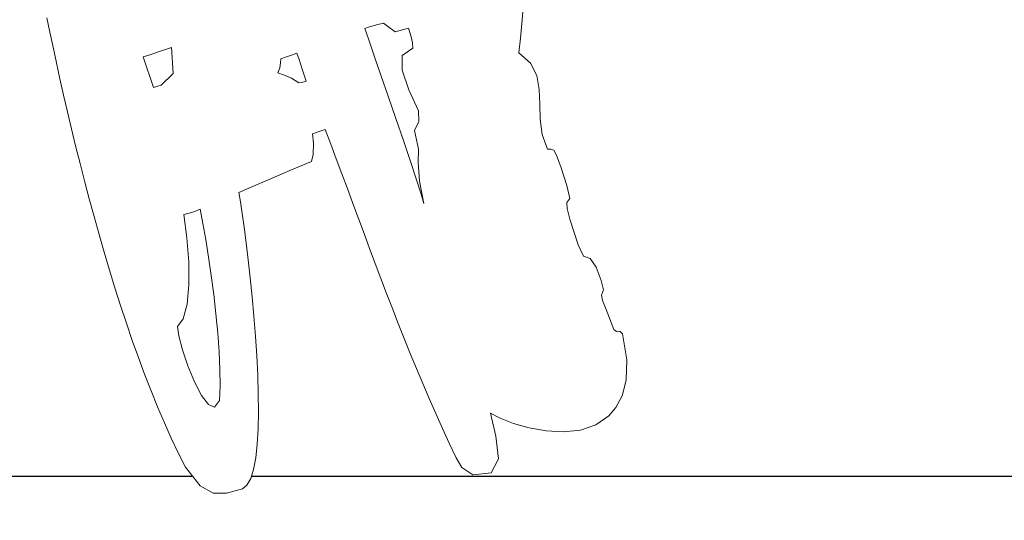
# Model space of a CAD drawing. Header units: millimetres. Extents: x -889849 to -835829, y 138522 to 158934.
# Tile 20 of 28: x -847186 to -846662, y 152197 to 152463. Entities that reach past the tile are written whole.
import ezdxf

# ---------------------------------------------------------------- set-up
doc = ezdxf.new("R2010")
doc.units = ezdxf.units.MM
doc.header["$XCLIPFRAME"] = 2
doc.linetypes.add('Tracejada', pattern=[6.35, 3.175, -3.175])
for name, color, linetype, lineweight in [('A-DETL-GENF', 92, 'Continuous', 5), ('A-FLOR', 192, 'Continuous', 5), ('G-ANNO-REFR', 1, 'Tracejada', 5)]:
    doc.layers.add(name, color=color, linetype=linetype, lineweight=lineweight)
picture_1 = doc.add_image_def('image1.png', size_in_pixel=(1000, 904))
picture_2 = doc.add_image_def('image2.png', size_in_pixel=(1500, 1617))
picture_3 = doc.add_image_def('image3.png', size_in_pixel=(1556, 1639))

# ---------------------------------------------------------------- blocks, each defined once
blk = doc.blocks.new('CICLISTA DEFRENTE - CICLISTA DEFRENTE-3531129-CORTE ESQUEMÁTICO')
at = {"layer": 'A-DETL-GENF'}
for p, q in [((-846918.91, 152463.06), (-846917.93, 152474.21)), ((-847171.76, 152464.14), (-847170.15, 152456.39)), ((-847170.15, 152456.39), (-847171.76, 152464.14)), ((-846996.4, 152460.34), (-846992.57, 152461.3)), ((-846996.4, 152460.34), (-846992.57, 152461.3)), ((-846992.57, 152461.3), (-846989.8, 152459.02)), ((-846992.57, 152461.3), (-846989.8, 152459.02)), ((-846919.82, 152453.23), (-846918.91, 152463.06)), ((-846918.91, 152463.06), (-846919.82, 152453.23)), ((-847170.15, 152456.39), (-847168.46, 152448.37)), ((-847168.46, 152448.37), (-847170.15, 152456.39)), ((-847002.6, 152458.32), (-847000.62, 152459)), ((-847002.6, 152458.32), (-847000.62, 152459)), ((-847001.94, 152456.43), (-847002.6, 152458.32)), ((-847001.94, 152456.43), (-847002.6, 152458.32)), ((-847000.13, 152451.23), (-847001.94, 152456.43)), ((-847000.13, 152451.23), (-847001.94, 152456.43)), ((-847000.62, 152459), (-846996.4, 152460.34)), ((-847000.62, 152459), (-846996.4, 152460.34)), ((-846989.8, 152459.02), (-846986.37, 152456.69)), ((-846989.8, 152459.02), (-846986.37, 152456.69)), ((-846986.37, 152456.69), (-846979.33, 152458.53)), ((-846986.37, 152456.69), (-846979.33, 152458.53)), ((-846979.33, 152458.53), (-846977.87, 152454.01)), ((-846979.33, 152458.53), (-846977.87, 152454.01)), ((-846997.39, 152443.37), (-847000.13, 152451.23)), ((-846997.39, 152443.37), (-847000.13, 152451.23)), ((-846977.87, 152454.01), (-846977.17, 152450.81)), ((-846977.87, 152454.01), (-846977.17, 152450.81)), ((-846977.17, 152450.81), (-846976.99, 152447.85)), ((-846977.17, 152450.81), (-846976.99, 152447.85)), ((-846920.63, 152445.51), (-846919.82, 152453.23)), ((-846919.82, 152453.23), (-846920.63, 152445.51)), ((-847168.46, 152448.37), (-847166.68, 152440.11)), ((-847166.68, 152440.11), (-847168.46, 152448.37)), ((-847117, 152444.45), (-847110.23, 152446.63)), ((-847117, 152444.45), (-847110.23, 152446.63)), ((-847110.23, 152446.63), (-847105.5, 152448.28)), ((-847110.23, 152446.63), (-847105.5, 152448.28)), ((-847105.5, 152448.28), (-847104.48, 152434.4)), ((-847105.5, 152448.28), (-847104.48, 152434.4)), ((-847041.08, 152444.33), (-847038.68, 152445.29)), ((-847041.08, 152444.33), (-847038.68, 152445.29)), ((-847038.68, 152445.29), (-847037.6, 152441.8)), ((-847038.68, 152445.29), (-847037.6, 152441.8)), ((-846976.99, 152447.85), (-846982.73, 152444.03)), ((-846976.99, 152447.85), (-846982.73, 152444.03)), ((-846914.37, 152439.9), (-846920.63, 152445.51)), ((-846920.63, 152445.51), (-846914.37, 152439.9)), ((-847166.68, 152440.11), (-847164.81, 152431.62)), ((-847164.81, 152431.62), (-847166.68, 152440.11)), ((-847120.44, 152443.37), (-847117, 152444.45)), ((-847120.44, 152443.37), (-847117, 152444.45)), ((-847119.06, 152439.11), (-847120.44, 152443.37)), ((-847119.06, 152439.11), (-847120.44, 152443.37)), ((-847047.82, 152437.48), (-847047.47, 152440.08)), ((-847047.82, 152437.48), (-847047.47, 152440.08)), ((-847047.47, 152440.08), (-847047.22, 152442.3)), ((-847047.47, 152440.08), (-847047.22, 152442.3)), ((-847047.22, 152442.3), (-847044.25, 152443.27)), ((-847047.22, 152442.3), (-847044.25, 152443.27)), ((-847044.25, 152443.27), (-847041.08, 152444.33)), ((-847044.25, 152443.27), (-847041.08, 152444.33)), ((-847037.6, 152441.8), (-847035.71, 152436.26)), ((-847037.6, 152441.8), (-847035.71, 152436.26)), ((-846993.98, 152433.52), (-846997.39, 152443.37)), ((-846993.98, 152433.52), (-846997.39, 152443.37)), ((-846982.73, 152444.03), (-846982.78, 152436.17)), ((-846982.73, 152444.03), (-846982.78, 152436.17)), ((-846911.05, 152433.31), (-846914.37, 152439.9)), ((-846914.37, 152439.9), (-846911.05, 152433.31)), ((-847116.49, 152431.2), (-847119.06, 152439.11)), ((-847116.49, 152431.2), (-847119.06, 152439.11)), ((-847048.93, 152434.83), (-847047.82, 152437.48)), ((-847048.93, 152434.83), (-847047.82, 152437.48)), ((-847045.9, 152433.73), (-847048.93, 152434.83)), ((-847045.9, 152433.73), (-847048.93, 152434.83)), ((-847035.71, 152436.26), (-847033.77, 152430.35)), ((-847035.71, 152436.26), (-847033.77, 152430.35)), ((-846982.78, 152436.17), (-846979.18, 152425.82)), ((-846982.78, 152436.17), (-846979.18, 152425.82)), ((-847164.81, 152431.62), (-847162.85, 152422.94)), ((-847162.85, 152422.94), (-847164.81, 152431.62)), ((-847115.11, 152426.93), (-847116.49, 152431.2)), ((-847115.11, 152426.93), (-847116.49, 152431.2)), ((-847104.48, 152434.4), (-847110.86, 152428.29)), ((-847104.48, 152434.4), (-847110.86, 152428.29)), ((-847041.64, 152432.02), (-847045.9, 152433.73)), ((-847041.64, 152432.02), (-847045.9, 152433.73)), ((-847037.61, 152429.5), (-847041.64, 152432.02)), ((-847037.61, 152429.5), (-847041.64, 152432.02)), ((-847036.33, 152429.67), (-847037.61, 152429.5)), ((-847036.33, 152429.67), (-847037.61, 152429.5)), ((-847034.91, 152430.03), (-847036.33, 152429.67)), ((-847034.91, 152430.03), (-847036.33, 152429.67)), ((-847033.77, 152430.35), (-847034.91, 152430.03)), ((-847033.77, 152430.35), (-847034.91, 152430.03)), ((-846990.13, 152422.36), (-846993.98, 152433.52)), ((-846990.13, 152422.36), (-846993.98, 152433.52)), ((-846909.73, 152425.99), (-846911.05, 152433.31)), ((-846911.05, 152433.31), (-846909.73, 152425.99)), ((-847110.86, 152428.29), (-847115.11, 152426.93)), ((-847110.86, 152428.29), (-847115.11, 152426.93)), ((-846979.18, 152425.82), (-846974, 152414.55)), ((-846979.18, 152425.82), (-846974, 152414.55)), ((-846909.46, 152418.18), (-846909.73, 152425.99)), ((-846909.73, 152425.99), (-846909.46, 152418.18)), ((-847162.85, 152422.94), (-847160.8, 152414.08)), ((-847160.8, 152414.08), (-847162.85, 152422.94)), ((-846986.08, 152410.56), (-846990.13, 152422.36)), ((-846986.08, 152410.56), (-846990.13, 152422.36)), ((-847160.8, 152414.08), (-847158.66, 152405.06)), ((-847158.66, 152405.06), (-847160.8, 152414.08)), ((-846974, 152414.55), (-846973.76, 152408.91)), ((-846974, 152414.55), (-846973.76, 152408.91)), ((-846909.3, 152410.12), (-846909.46, 152418.18)), ((-846909.46, 152418.18), (-846909.3, 152410.12)), ((-846982.07, 152398.77), (-846986.08, 152410.56)), ((-846982.07, 152398.77), (-846986.08, 152410.56)), ((-846973.76, 152408.91), (-846976.23, 152404.04)), ((-846973.76, 152408.91), (-846976.23, 152404.04)), ((-846908.28, 152402.07), (-846909.3, 152410.12)), ((-846909.3, 152410.12), (-846908.28, 152402.07)), ((-847158.66, 152405.06), (-847156.44, 152395.9)), ((-847156.44, 152395.9), (-847158.66, 152405.06)), ((-847028.5, 152402.99), (-847026.31, 152403.84)), ((-847026.31, 152403.84), (-847028.5, 152402.99)), ((-847026.31, 152403.84), (-847023.74, 152404.73)), ((-847023.74, 152404.73), (-847026.31, 152403.84)), ((-847023.74, 152404.73), (-847020.75, 152396.89)), ((-847020.75, 152396.89), (-847023.74, 152404.73)), ((-846976.23, 152404.04), (-846974, 152394.27)), ((-846976.23, 152404.04), (-846974, 152394.27)), ((-847030.36, 152402.38), (-847028.5, 152402.99)), ((-847028.5, 152402.99), (-847030.36, 152402.38)), ((-847029.95, 152397.38), (-847030.36, 152402.38)), ((-847030.36, 152402.38), (-847029.95, 152397.38)), ((-846978.34, 152387.68), (-846982.07, 152398.77)), ((-846978.34, 152387.68), (-846982.07, 152398.77)), ((-846905.47, 152394.27), (-846908.28, 152402.07)), ((-846908.28, 152402.07), (-846905.47, 152394.27)), ((-847156.44, 152395.9), (-847154.13, 152386.64)), ((-847154.13, 152386.64), (-847156.44, 152395.9)), ((-847030.12, 152391.38), (-847029.95, 152397.38)), ((-847029.95, 152397.38), (-847030.12, 152391.38)), ((-847020.75, 152396.89), (-847017.78, 152389.02)), ((-847017.78, 152389.02), (-847020.75, 152396.89)), ((-846974, 152394.27), (-846974.27, 152387.27)), ((-846974, 152394.27), (-846974.27, 152387.27)), ((-846903.53, 152394.15), (-846905.47, 152394.27)), ((-846905.47, 152394.27), (-846903.53, 152394.15)), ((-846902.07, 152393.61), (-846903.53, 152394.15)), ((-846903.53, 152394.15), (-846902.07, 152393.61)), ((-846900.56, 152391.07), (-846902.07, 152393.61)), ((-846902.07, 152393.61), (-846900.56, 152391.07)), ((-847042.41, 152382.89), (-847031, 152387.65)), ((-847031, 152387.65), (-847042.41, 152382.89)), ((-847031, 152387.65), (-847030.12, 152391.38)), ((-847030.12, 152391.38), (-847031, 152387.65)), ((-847017.78, 152389.02), (-847014.83, 152381.12)), ((-847014.83, 152381.12), (-847017.78, 152389.02)), ((-846975.13, 152377.95), (-846978.34, 152387.68)), ((-846975.13, 152377.95), (-846978.34, 152387.68)), ((-846898.07, 152384.19), (-846900.56, 152391.07)), ((-846900.56, 152391.07), (-846898.07, 152384.19)), ((-847154.13, 152386.64), (-847151.73, 152377.28)), ((-847151.73, 152377.28), (-847154.13, 152386.64)), ((-847054.4, 152377.75), (-847042.41, 152382.89)), ((-847042.41, 152382.89), (-847054.4, 152377.75)), ((-846974.27, 152387.27), (-846973.51, 152377.22)), ((-846974.27, 152387.27), (-846973.51, 152377.22)), ((-846895.01, 152374.89), (-846898.07, 152384.19)), ((-846898.07, 152384.19), (-846895.01, 152374.89)), ((-847151.73, 152377.28), (-847149.25, 152367.85)), ((-847149.25, 152367.85), (-847151.73, 152377.28)), ((-847064.35, 152373.45), (-847054.4, 152377.75)), ((-847054.4, 152377.75), (-847064.35, 152373.45)), ((-847014.83, 152381.12), (-847011.88, 152373.2)), ((-847011.88, 152373.2), (-847014.83, 152381.12)), ((-846972.67, 152370.25), (-846975.13, 152377.95)), ((-846972.67, 152370.25), (-846975.13, 152377.95)), ((-846973.51, 152377.22), (-846971.22, 152365.24)), ((-846973.51, 152377.22), (-846971.22, 152365.24)), ((-847069.64, 152371.22), (-847064.35, 152373.45)), ((-847064.35, 152373.45), (-847069.64, 152371.22)), ((-847011.88, 152373.2), (-847008.93, 152365.27)), ((-847008.93, 152365.27), (-847011.88, 152373.2)), ((-846893.52, 152368.01), (-846895.01, 152374.89)), ((-846895.01, 152374.89), (-846893.52, 152368.01)), ((-847149.25, 152367.85), (-847146.68, 152358.37)), ((-847146.68, 152358.37), (-847149.25, 152367.85)), ((-847068.8, 152366.2), (-847069.64, 152371.22)), ((-847069.64, 152371.22), (-847068.8, 152366.2)), ((-846971.22, 152365.24), (-846972.67, 152370.25)), ((-846971.22, 152365.24), (-846972.67, 152370.25)), ((-846895.13, 152365.8), (-846893.52, 152368.01)), ((-846893.52, 152368.01), (-846895.13, 152365.8)), ((-847093.58, 152360.82), (-847090.13, 152362.25)), ((-847093.58, 152360.82), (-847090.13, 152362.25)), ((-847090.13, 152362.25), (-847088.69, 152354.61)), ((-847090.13, 152362.25), (-847088.69, 152354.61)), ((-847067.86, 152359.95), (-847068.8, 152366.2)), ((-847068.8, 152366.2), (-847067.86, 152359.95)), ((-847008.93, 152365.27), (-847005.98, 152357.31)), ((-847005.98, 152357.31), (-847008.93, 152365.27)), ((-846894.89, 152362.54), (-846895.13, 152365.8)), ((-846895.13, 152365.8), (-846894.89, 152362.54)), ((-846893.52, 152356.91), (-846894.89, 152362.54)), ((-846894.89, 152362.54), (-846893.52, 152356.91)), ((-847146.68, 152358.37), (-847144.02, 152348.86)), ((-847144.02, 152348.86), (-847146.68, 152358.37)), ((-847098.88, 152359.47), (-847096.71, 152359.91)), ((-847098.88, 152359.47), (-847096.71, 152359.91)), ((-847097.21, 152346.95), (-847098.88, 152359.47)), ((-847097.21, 152346.95), (-847098.88, 152359.47)), ((-847096.71, 152359.91), (-847093.58, 152360.82)), ((-847096.71, 152359.91), (-847093.58, 152360.82)), ((-847066.84, 152352.62), (-847067.86, 152359.95)), ((-847067.86, 152359.95), (-847066.84, 152352.62)), ((-847005.98, 152357.31), (-847003.02, 152349.35)), ((-847003.02, 152349.35), (-847005.98, 152357.31)), ((-846888.98, 152343.23), (-846893.52, 152356.91)), ((-846893.52, 152356.91), (-846888.98, 152343.23)), ((-847088.69, 152354.61), (-847087.21, 152346.05)), ((-847088.69, 152354.61), (-847087.21, 152346.05)), ((-847065.77, 152344.38), (-847066.84, 152352.62)), ((-847066.84, 152352.62), (-847065.77, 152344.38)), ((-847144.02, 152348.86), (-847141.28, 152339.35)), ((-847141.28, 152339.35), (-847144.02, 152348.86)), ((-847096.3, 152334.17), (-847097.21, 152346.95)), ((-847096.3, 152334.17), (-847097.21, 152346.95)), ((-847087.21, 152346.05), (-847085.73, 152336.75)), ((-847087.21, 152346.05), (-847085.73, 152336.75)), ((-847003.02, 152349.35), (-847000.05, 152341.37)), ((-847000.05, 152341.37), (-847003.02, 152349.35)), ((-847064.68, 152335.37), (-847065.77, 152344.38)), ((-847065.77, 152344.38), (-847064.68, 152335.37)), ((-847000.05, 152341.37), (-846997.06, 152333.38)), ((-846997.06, 152333.38), (-847000.05, 152341.37)), ((-846886.3, 152337.29), (-846888.98, 152343.23)), ((-846888.98, 152343.23), (-846886.3, 152337.29)), ((-847141.28, 152339.35), (-847138.45, 152329.85)), ((-847138.45, 152329.85), (-847141.28, 152339.35)), ((-847085.73, 152336.75), (-847084.3, 152326.93)), ((-847085.73, 152336.75), (-847084.3, 152326.93)), ((-847063.61, 152325.75), (-847064.68, 152335.37)), ((-847064.68, 152335.37), (-847063.61, 152325.75)), ((-846882.63, 152335.99), (-846886.3, 152337.29)), ((-846886.3, 152337.29), (-846882.63, 152335.99)), ((-846879.57, 152331.44), (-846882.63, 152335.99)), ((-846882.63, 152335.99), (-846879.57, 152331.44)), ((-847138.45, 152329.85), (-847135.54, 152320.39)), ((-847135.54, 152320.39), (-847138.45, 152329.85)), ((-847096.27, 152322.09), (-847096.3, 152334.17)), ((-847096.27, 152322.09), (-847096.3, 152334.17)), ((-846997.06, 152333.38), (-846994.04, 152325.39)), ((-846994.04, 152325.39), (-846997.06, 152333.38)), ((-846876.79, 152324.32), (-846879.57, 152331.44)), ((-846879.57, 152331.44), (-846876.79, 152324.32)), ((-847084.3, 152326.93), (-847082.97, 152316.79)), ((-847084.3, 152326.93), (-847082.97, 152316.79)), ((-847062.59, 152315.67), (-847063.61, 152325.75)), ((-847063.61, 152325.75), (-847062.59, 152315.67)), ((-846994.04, 152325.39), (-846991, 152317.39)), ((-846991, 152317.39), (-846994.04, 152325.39)), ((-847135.54, 152320.39), (-847132.55, 152310.99)), ((-847132.55, 152310.99), (-847135.54, 152320.39)), ((-847097.19, 152311.7), (-847096.27, 152322.09)), ((-847097.19, 152311.7), (-847096.27, 152322.09)), ((-846875.58, 152319.34), (-846876.79, 152324.32)), ((-846876.79, 152324.32), (-846875.58, 152319.34)), ((-846876.57, 152316.53), (-846875.58, 152319.34)), ((-846875.58, 152319.34), (-846876.57, 152316.53)), ((-847082.97, 152316.79), (-847081.8, 152306.52)), ((-847082.97, 152316.79), (-847081.8, 152306.52)), ((-847061.64, 152305.29), (-847062.59, 152315.67)), ((-847062.59, 152315.67), (-847061.64, 152305.29)), ((-846991, 152317.39), (-846987.91, 152309.39)), ((-846987.91, 152309.39), (-846991, 152317.39)), ((-846876.09, 152313.68), (-846876.57, 152316.53)), ((-846876.57, 152316.53), (-846876.09, 152313.68)), ((-847132.55, 152310.99), (-847129.47, 152301.67)), ((-847129.47, 152301.67), (-847132.55, 152310.99)), ((-847099.17, 152303.98), (-847097.19, 152311.7)), ((-847099.17, 152303.98), (-847097.19, 152311.7)), ((-846987.91, 152309.39), (-846984.79, 152301.4)), ((-846984.79, 152301.4), (-846987.91, 152309.39)), ((-846874.09, 152308.88), (-846876.09, 152313.68)), ((-846876.09, 152313.68), (-846874.09, 152308.88)), ((-846871.52, 152301.99), (-846874.09, 152308.88)), ((-846874.09, 152308.88), (-846871.52, 152301.99)), ((-847102.3, 152299.91), (-847099.17, 152303.98)), ((-847102.3, 152299.91), (-847099.17, 152303.98)), ((-847081.8, 152306.52), (-847080.82, 152296.33)), ((-847081.8, 152306.52), (-847080.82, 152296.33)), ((-847060.81, 152294.77), (-847061.64, 152305.29)), ((-847061.64, 152305.29), (-847060.81, 152294.77)), ((-847129.47, 152301.67), (-847126.3, 152292.45)), ((-847126.3, 152292.45), (-847129.47, 152301.67)), ((-847101.57, 152294.85), (-847102.3, 152299.91)), ((-847101.57, 152294.85), (-847102.3, 152299.91)), ((-846984.79, 152301.4), (-846981.62, 152293.4)), ((-846981.62, 152293.4), (-846984.79, 152301.4)), ((-846870.04, 152298.33), (-846871.52, 152301.99)), ((-846871.52, 152301.99), (-846870.04, 152298.33)), ((-847099.61, 152287.47), (-847101.57, 152294.85)), ((-847099.61, 152287.47), (-847101.57, 152294.85)), ((-847080.82, 152296.33), (-847080.09, 152286.43)), ((-847080.82, 152296.33), (-847080.09, 152286.43)), ((-847060.11, 152284.25), (-847060.81, 152294.77)), ((-847060.81, 152294.77), (-847060.11, 152284.25)), ((-846981.62, 152293.4), (-846978.4, 152285.42)), ((-846978.4, 152285.42), (-846981.62, 152293.4)), ((-846868.75, 152297.14), (-846870.04, 152298.33)), ((-846870.04, 152298.33), (-846868.75, 152297.14)), ((-846867.92, 152297.33), (-846868.75, 152297.14)), ((-846868.75, 152297.14), (-846867.92, 152297.33)), ((-846866.66, 152297.23), (-846867.92, 152297.33)), ((-846867.92, 152297.33), (-846866.66, 152297.23)), ((-846865.55, 152295.86), (-846866.66, 152297.23)), ((-846866.66, 152297.23), (-846865.55, 152295.86)), ((-846863.17, 152282.11), (-846865.55, 152295.86)), ((-846865.55, 152295.86), (-846863.17, 152282.11)), ((-847126.3, 152292.45), (-847123.06, 152283.36)), ((-847123.06, 152283.36), (-847126.3, 152292.45)), ((-847123.06, 152283.36), (-847119.73, 152274.41)), ((-847119.73, 152274.41), (-847123.06, 152283.36)), ((-847096.73, 152278.96), (-847099.61, 152287.47)), ((-847096.73, 152278.96), (-847099.61, 152287.47)), ((-847080.09, 152286.43), (-847079.66, 152277)), ((-847080.09, 152286.43), (-847079.66, 152277)), ((-847059.58, 152273.89), (-847060.11, 152284.25)), ((-847060.11, 152284.25), (-847059.58, 152273.89)), ((-846978.4, 152285.42), (-846975.12, 152277.44)), ((-846975.12, 152277.44), (-846978.4, 152285.42)), ((-847093.25, 152270.48), (-847096.73, 152278.96)), ((-847093.25, 152270.48), (-847096.73, 152278.96)), ((-846975.12, 152277.44), (-846971.77, 152269.47)), ((-846971.77, 152269.47), (-846975.12, 152277.44)), ((-846863.46, 152271.31), (-846863.17, 152282.11)), ((-846863.17, 152282.11), (-846863.46, 152271.31)), ((-847119.73, 152274.41), (-847116.31, 152265.63)), ((-847116.31, 152265.63), (-847119.73, 152274.41)), ((-847079.66, 152277), (-847079.57, 152268.27)), ((-847079.66, 152277), (-847079.57, 152268.27)), ((-847059.26, 152263.85), (-847059.58, 152273.89)), ((-847059.58, 152273.89), (-847059.26, 152263.85)), ((-847089.51, 152263.22), (-847093.25, 152270.48)), ((-847089.51, 152263.22), (-847093.25, 152270.48)), ((-847079.57, 152268.27), (-847079.88, 152260.42)), ((-847079.57, 152268.27), (-847079.88, 152260.42)), ((-846971.77, 152269.47), (-846968.36, 152261.52)), ((-846968.36, 152261.52), (-846971.77, 152269.47)), ((-846865.67, 152263.03), (-846863.46, 152271.31)), ((-846863.46, 152271.31), (-846865.67, 152263.03)), ((-847116.31, 152265.63), (-847112.82, 152257.04)), ((-847112.82, 152257.04), (-847116.31, 152265.63)), ((-847085.82, 152258.34), (-847089.51, 152263.22)), ((-847085.82, 152258.34), (-847089.51, 152263.22)), ((-847059.17, 152254.28), (-847059.26, 152263.85)), ((-847059.26, 152263.85), (-847059.17, 152254.28)), ((-846869.04, 152256.84), (-846865.67, 152263.03)), ((-846865.67, 152263.03), (-846869.04, 152256.84)), ((-847112.82, 152257.04), (-847109.24, 152248.65)), ((-847109.24, 152248.65), (-847112.82, 152257.04)), ((-847082.5, 152257.01), (-847085.82, 152258.34)), ((-847082.5, 152257.01), (-847085.82, 152258.34)), ((-847079.88, 152260.42), (-847082.5, 152257.01)), ((-847079.88, 152260.42), (-847082.5, 152257.01)), ((-846968.36, 152261.52), (-846964.88, 152253.58)), ((-846964.88, 152253.58), (-846968.36, 152261.52)), ((-846872.81, 152252.31), (-846869.04, 152256.84)), ((-846869.04, 152256.84), (-846872.81, 152252.31)), ((-847059.35, 152245.34), (-847059.17, 152254.28)), ((-847059.17, 152254.28), (-847059.35, 152245.34)), ((-846964.88, 152253.58), (-846961.32, 152245.66)), ((-846961.32, 152245.66), (-846964.88, 152253.58)), ((-846932.87, 152241.43), (-846935.78, 152253.8)), ((-846935.78, 152253.8), (-846930.49, 152251)), ((-846930.49, 152251), (-846935.78, 152253.8)), ((-846935.78, 152253.8), (-846932.87, 152241.43)), ((-846879.65, 152247.48), (-846872.81, 152252.31)), ((-846872.81, 152252.31), (-846879.65, 152247.48)), ((-847109.24, 152248.65), (-847105.59, 152240.5)), ((-847105.59, 152240.5), (-847109.24, 152248.65)), ((-846930.49, 152251), (-846923.42, 152248.26)), ((-846923.42, 152248.26), (-846930.49, 152251)), ((-846923.42, 152248.26), (-846915.11, 152245.92)), ((-846915.11, 152245.92), (-846923.42, 152248.26)), ((-846887.81, 152244.77), (-846879.65, 152247.48)), ((-846879.65, 152247.48), (-846887.81, 152244.77)), ((-847059.82, 152237.17), (-847059.35, 152245.34)), ((-847059.35, 152245.34), (-847059.82, 152237.17)), ((-846961.32, 152245.66), (-846957.67, 152237.77)), ((-846957.67, 152237.77), (-846961.32, 152245.66)), ((-846931.44, 152229.39), (-846932.87, 152241.43)), ((-846932.87, 152241.43), (-846931.44, 152229.39)), ((-846915.11, 152245.92), (-846906.06, 152244.33)), ((-846906.06, 152244.33), (-846915.11, 152245.92)), ((-846906.06, 152244.33), (-846896.79, 152243.83)), ((-846896.79, 152243.83), (-846906.06, 152244.33)), ((-846896.79, 152243.83), (-846887.81, 152244.77)), ((-846887.81, 152244.77), (-846896.79, 152243.83)), ((-847105.59, 152240.5), (-847101.85, 152232.61)), ((-847101.85, 152232.61), (-847105.59, 152240.5)), ((-847060.62, 152229.94), (-847059.82, 152237.17)), ((-847059.82, 152237.17), (-847060.62, 152229.94)), ((-846957.67, 152237.77), (-846953.93, 152229.89)), ((-846953.93, 152229.89), (-846957.67, 152237.77)), ((-847101.85, 152232.61), (-847098.03, 152224.98)), ((-847098.03, 152224.98), (-847101.85, 152232.61)), ((-847061.78, 152223.8), (-847060.62, 152229.94)), ((-847060.62, 152229.94), (-847061.78, 152223.8)), ((-846953.93, 152229.89), (-846950.96, 152224.86)), ((-846950.96, 152224.86), (-846953.93, 152229.89)), ((-846935.36, 152221.99), (-846931.44, 152229.39)), ((-846931.44, 152229.39), (-846935.36, 152221.99)), ((-847098.03, 152224.98), (-847090.11, 152215.05)), ((-847090.11, 152215.05), (-847098.03, 152224.98)), ((-847063.32, 152218.9), (-847061.78, 152223.8)), ((-847061.78, 152223.8), (-847063.32, 152218.9)), ((-846950.96, 152224.86), (-846945.15, 152220.91)), ((-846945.15, 152220.91), (-846950.96, 152224.86)), ((-846945.15, 152220.91), (-846935.36, 152221.99)), ((-846935.36, 152221.99), (-846945.15, 152220.91)), ((-847090.11, 152215.05), (-847083.19, 152211.13)), ((-847083.19, 152211.13), (-847090.11, 152215.05)), ((-847067.71, 152213.45), (-847065.29, 152215.4)), ((-847065.29, 152215.4), (-847067.71, 152213.45)), ((-847065.29, 152215.4), (-847063.32, 152218.9)), ((-847063.32, 152218.9), (-847065.29, 152215.4)), ((-847083.19, 152211.13), (-847076.11, 152211.26)), ((-847076.11, 152211.26), (-847083.19, 152211.13)), ((-847076.11, 152211.26), (-847067.71, 152213.45)), ((-847067.71, 152213.45), (-847076.11, 152211.26))]:
    blk.add_line(p, q, dxfattribs=at)

msp = doc.modelspace()

# ---------------------------------------------------------------- linework, layer by layer
at = {"layer": 'A-FLOR', "lineweight": 25}
for p, q in [((-847094.565, 152220), (-847838.143, 152220)), ((-845958.105, 152220), (-847062.978, 152220))]:
    msp.add_line(p, q, dxfattribs=at)

# ---------------------------------------------------------------- block references
at = {"layer": 'A-DETL-GENF'}
msp.add_blockref('CICLISTA DEFRENTE - CICLISTA DEFRENTE-3531129-CORTE ESQUEMÁTICO', (0, 0), dxfattribs=at)

# ---------------------------------------------------------------- pictures from other files: only their frames are drawn
at = {"layer": 'G-ANNO-REFR'}
image = msp.add_image(picture_2, insert=(-859192.805, 149714.929), size_in_units=(3710.145, 4000), dxfattribs=at)
image.set_boundary_path([(-12394.1066, 3896.72595), (-12394.1066, -2110.20276), (8283.3573, -2110.20276), (8283.3573, 3896.72595), (-12394.1066, 3896.72595)])
image.dxf.flags = 15
image = msp.add_image(picture_3, insert=(-863762.244, 147854.607), size_in_units=(6644.068, 7000), dxfattribs=at)
image.set_boundary_path([(-6109.3023, 2523.84313), (-6109.3023, -955.38866), (5868.36992, -955.38866), (5868.36992, 2523.84313), (-6109.3023, 2523.84313)])
image.dxf.flags = 15
image = msp.add_image(picture_3, insert=(-850069.344, 151295.254), size_in_units=(7536.06, 7939.778), dxfattribs=at)
image.set_boundary_path([(-8213.41235, 3129.35945), (-8213.41235, 61.94086), (2346.5436, 61.94086), (2346.5436, 3129.35945), (-8213.41235, 3129.35945)])
image.dxf.flags = 15
image = msp.add_image(picture_1, insert=(-857742.682, 150345.417), size_in_units=(5528, 5000), dxfattribs=at)
image.set_boundary_path([(-5807.90124, 2037.59494), (-5807.90124, -648.99185), (3443.9545, -648.99185), (3443.9545, 2037.59494), (-5807.90124, 2037.59494)])
image.dxf.flags = 15

doc.saveas('drawing.dxf')
